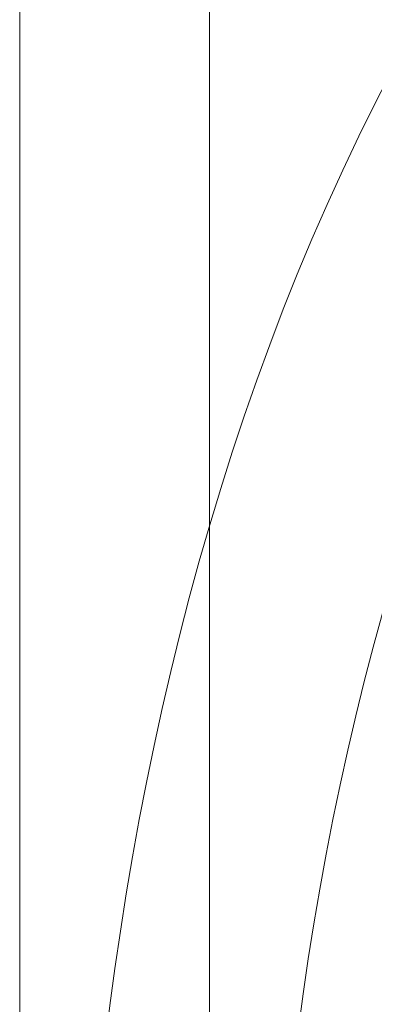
# Model space of a CAD drawing. Header units: inches. Extents: x 1352 to 2050, y -1711 to -1289.
# Tile 244 of 256: x 1795.815 to 1796.169, y -1508.781 to -1507.799. Entities that reach past the tile are written whole.
import ezdxf

# ---------------------------------------------------------------- set-up
doc = ezdxf.new("R2010")
doc.units = ezdxf.units.IN
doc.header["$MEASUREMENT"] = 0
doc.layers.add('图层 1', color=7, linetype='Continuous')

# ---------------------------------------------------------------- blocks, each defined once
blk = doc.blocks.new('block 16')
at = {"layer": '图层 1', "lineweight": 0}
for points, knots in [([(1796.00407, -1503.39075), (1796.00407, -1503.39075), (1796.00407, -1515.70972), (1796.00407, -1515.70972), (1796.00407, -1515.76209), (1795.96135, -1515.80481), (1795.90933, -1515.80481), (1795.85662, -1515.80481), (1795.81459, -1515.76209), (1795.81459, -1515.70972), (1795.81459, -1515.70972), (1795.81459, -1503.39075), (1795.81459, -1503.39075), (1795.81459, -1503.33838), (1795.85662, -1503.29635), (1795.90933, -1503.29635), (1795.96135, -1503.29635), (1796.00407, -1503.33838), (1796.00407, -1503.39075)], [0, 0, 0, 0, 1, 1, 1, 2, 2, 2, 3, 3, 3, 4, 4, 4, 5, 5, 5, 6, 6, 6, 6]), ([(1796.94458, -1507.30403), (1796.31137, -1507.66267), (1796.06539, -1508.49707), (1796.06677, -1509.21985), (1796.06677, -1509.21985), (1796.06746, -1509.29427), (1796.06746, -1509.29427), (1796.06884, -1509.34629), (1796.02681, -1509.38969), (1795.97444, -1509.39107), (1795.92242, -1509.39245), (1795.87867, -1509.35076), (1795.87763, -1509.2984), (1795.87763, -1509.2984), (1795.8766, -1509.21985), (1795.8766, -1509.21985), (1795.87798, -1508.46159), (1796.12465, -1507.55863), (1796.85018, -1507.13936), (1796.89566, -1507.11352), (1796.95354, -1507.12937), (1796.97972, -1507.17484), (1797.0059, -1507.22032), (1796.99005, -1507.2782), (1796.94458, -1507.30403)], [0, 0, 0, 0, 1, 1, 1, 2, 2, 2, 3, 3, 3, 4, 4, 4, 5, 5, 5, 6, 6, 6, 7, 7, 7, 8, 8, 8, 8])]:
    blk.add_open_spline(points, degree=3, knots=knots, dxfattribs=at)
blk = doc.blocks.new('block 9')
at = {"layer": '图层 1'}
blk.add_blockref('block 16', (0, 0), dxfattribs=at)
blk = doc.blocks.new('block 2')
at = {"layer": '图层 1'}
blk.add_blockref('block 9', (0, 0), dxfattribs=at)

msp = doc.modelspace()

# ---------------------------------------------------------------- block references
at = {"layer": '图层 1'}
msp.add_blockref('block 2', (0, 0), dxfattribs=at)

doc.saveas('drawing.dxf')
